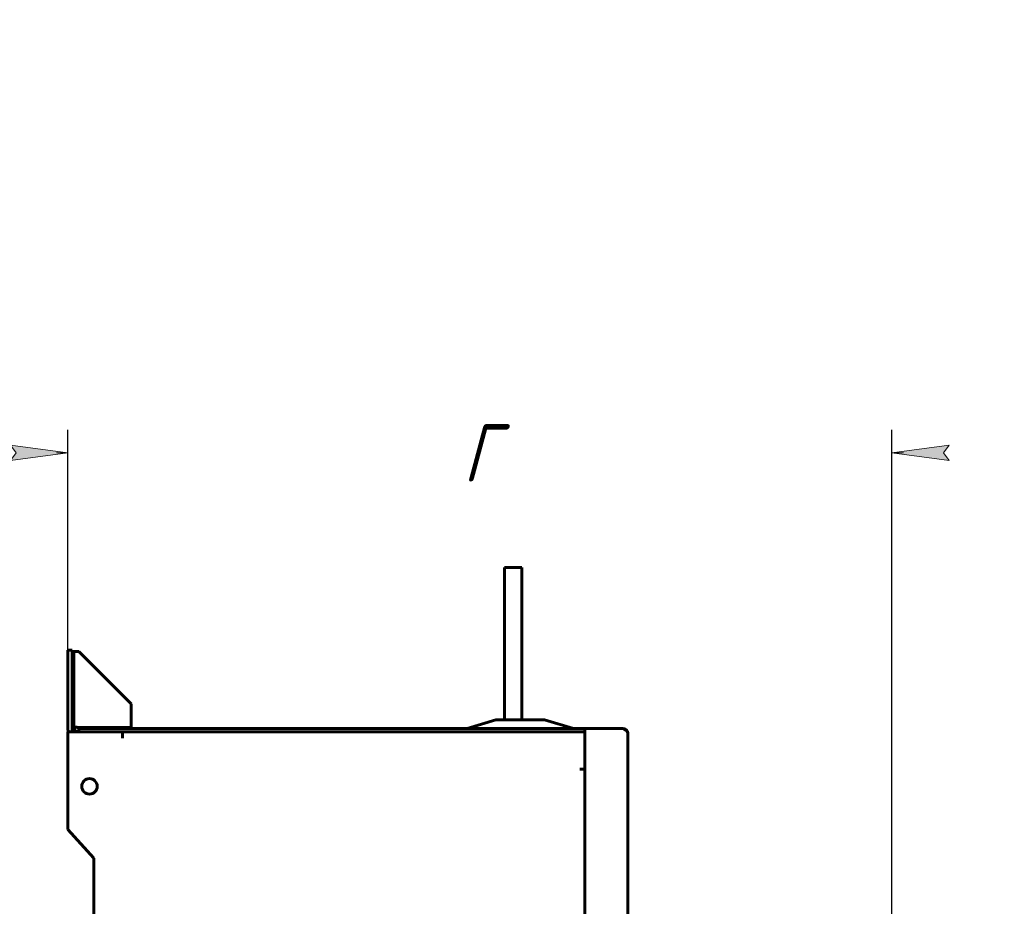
# Model space of a CAD drawing. Header units: millimetres. Extents: x 0 to 420, y 0 to 297.
# Tile 13 of 14: x 174 to 260, y 220 to 297. Entities that reach past the tile are written whole.
import ezdxf

# ---------------------------------------------------------------- set-up
doc = ezdxf.new("R2010")
doc.units = ezdxf.units.MM
doc.linetypes.add('K5LT_BASIC', pattern=[0])
doc.linetypes.add('K5LT_THIN', pattern=[0])
doc.layers.add('Системный слой', color=7, linetype='Continuous')
doc.styles.add('KDIMTEXTSTYLE', font='GOST_AU.SHX', dxfattribs={"width": 0.96, "oblique": 15, "height": 5})
doc.dimstyles.new('KDIMSTYLE (0.25)', dxfattribs={"dimtxt": 5, "dimasz": 1, "dimexe": 2, "dimexo": 0, "dimgap": 1, "dimtad": 1, "dimlfac": 4, "dimtxsty": 'KDIMTEXTSTYLE', "dimsah": 1, "dimcen": 0, "dimdle": 1, "dimadec": 0, "dimazin": 0, "dimtfac": 0.667, "dimtmove": 0, "dimatfit": 3, "dimfxl": 1, "dimtvp": 1, "dimtolj": 1, "dimtzin": 0, "dimarcsym": 0})

# ---------------------------------------------------------------- blocks, each defined once
blk = doc.blocks.new('KDIMARROW_01')
at = {"layer": 'Системный слой'}
blk.add_hatch(color=0, dxfattribs=at).paths.add_polyline_path([(-5, -0.658), (0, 0), (-5, 0.658), (-4.5, 0)])
at = {"layer": 'Системный слой', "color": 0, "linetype": 'K5LT_THIN', "lineweight": 18}
for p, q in [((-4.5, 0), (-5, 0.658)), ((-5, 0.658), (0, 0)), ((0, 0), (-5, -0.658)), ((-5, -0.658), (-4.5, 0)), ((0, 0), (-1, 0))]:
    blk.add_line(p, q, dxfattribs=at)

msp = doc.modelspace()

# ---------------------------------------------------------------- linework, layer by layer
at = {"layer": 'Системный слой', "color": 150, "linetype": 'K5LT_BASIC', "lineweight": 60, "true_color": 0x0080ff}
for p, q in [((216.0946, 249.2709), (217.5946, 249.2709)), ((216.0946, 249.2709), (216.0946, 248.5209)), ((217.5946, 248.5209), (217.5946, 249.2709)), ((216.0946, 248.5209), (216.0946, 236.0209)), ((217.5946, 248.5209), (217.5946, 236.0209)), ((178.4696, 242.0959), (178.0946, 242.0959)), ((178.0946, 242.0959), (178.0946, 235.1584)), ((178.4696, 242.0959), (178.4696, 235.1584)), ((178.5946, 235.4209), (178.5946, 241.9709)), ((179.0446, 241.9709), (178.5946, 241.9709)), ((179.0446, 241.9709), (183.5946, 237.4209)), ((183.5946, 237.4209), (183.5946, 235.3459)), ((215.3446, 236.0209), (212.8446, 235.2709)), ((219.5946, 236.0209), (215.3446, 236.0209)), ((219.5946, 236.0209), (222.0946, 235.2709)), ((178.0946, 226.4709), (178.0946, 234.9709)), ((182.8446, 234.9709), (178.0946, 234.9709)), ((183.5946, 235.3459), (179.0446, 235.3459)), ((179.0446, 235.2709), (179.0446, 234.9709)), ((223.0946, 235.2709), (179.0446, 235.2709)), ((223.0946, 234.9709), (182.8446, 234.9709)), ((182.8446, 234.4084), (182.8446, 234.9709)), ((182.8446, 234.9709), (223.0946, 234.9709)), ((223.0946, 109.6709), (223.0946, 235.2709)), ((223.0946, 235.2709), (226.3946, 235.2709)), ((223.0946, 231.7209), (223.0946, 234.4084)), ((226.8446, 234.8209), (226.8446, 110.1209)), ((223.0946, 231.7209), (222.6696, 231.7209)), ((180.3446, 223.9709), (178.0946, 226.4709)), ((180.3446, 203.9709), (180.3446, 223.9709))]:
    msp.add_line(p, q, dxfattribs=at)
msp.add_circle((179.9696, 230.2209), 0.675, dxfattribs=at)
for centre, radius, start, end in [((178.6571, 235.1584), 0.5625, 180, 199.471221), ((178.6571, 235.1584), 0.1875, 180, 270), ((179.0446, 235.4209), 0.45, 180.000009, 269.999979), ((179.0446, 235.4209), 0.15, 203.657326, 270), ((226.3946, 234.8209), 0.45, 0.000002, 90)]:
    msp.add_arc(centre, radius, start, end, dxfattribs=at)
for points in [[(179.0446, 235.3459), (178.9857, 235.3521), (178.8679, 235.3646), (178.7181, 235.3834), (178.618, 235.4021), (178.5946, 235.4146), (178.5946, 235.4209)], [(226.3946, 235.2709), (226.4535, 235.2334), (226.5713, 235.1584), (226.7211, 235.0459), (226.8212, 234.9334), (226.8446, 234.8584), (226.8446, 234.8209)]]:
    msp.add_open_spline(points, degree=3, dxfattribs=at)

# ---------------------------------------------------------------- dimensions: what is measured, and where the dimension line sits
at = {"layer": 'Системный слой', "color": 7}
msp.add_linear_dim(base=(178.0946, 259.2709), p1=(249.8196, 210.5494), p2=(178.0946, 234.9709), location=(213.9571, 259.2709), text='\\H5.0;\\W0.965;\\Q15;\\H5.0;\\W0.965;\\Q15;\\Q15;Г', dimstyle='KDIMSTYLE (0.25)', override={"dimexo": 0, "dimblk1": 'KDIMARROW_01', "dimblk2": 'KDIMARROW_01', "dimse1": 0, "dimse2": 0, "dimclrt": 7, "dimtolj": 1}, dxfattribs=at).render()

doc.saveas('drawing.dxf')
